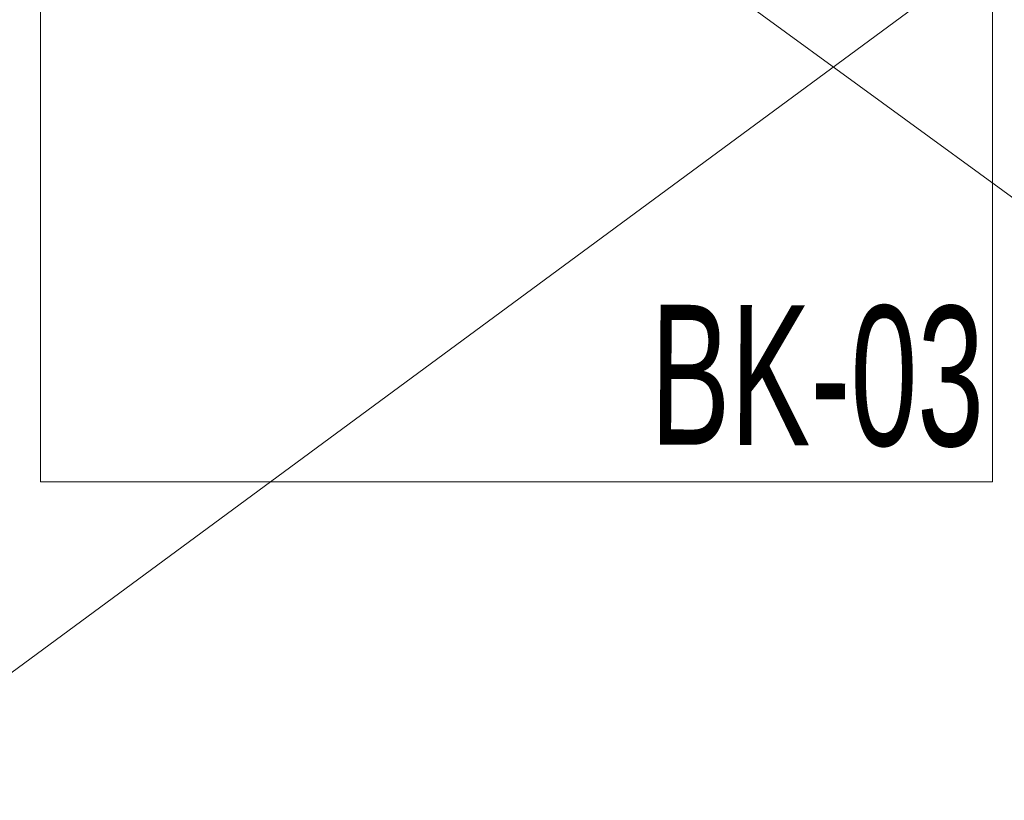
# Model space of a CAD drawing. Header units: millimetres. Extents: x -4747 to 55193, y -3459 to 48388.
# Tile 12 of 35: x 8103 to 8698, y 2028 to 2499. Entities that reach past the tile are written whole.
import ezdxf

# ---------------------------------------------------------------- set-up
doc = ezdxf.new("R2010")
doc.units = ezdxf.units.MM
doc.header["$MEASUREMENT"] = 0
doc.layers.get('0').update_dxf_attribs({"lineweight": 5})
doc.layers.add('FP XREF (2)$0$A-EQUIP', color=9, linetype='Continuous', true_color=0x808080)
doc.layers.add('FP XREF (2)$0$Exhaut Hoods', color=9, linetype='Continuous', true_color=0x808080)
doc.layers.add('FP XREF (2)$0$EQUIP.', color=9, linetype='Continuous', lineweight=0, true_color=0x808080)
doc.styles.add('FP XREF (2)$0$MtXpl_Arial_Narrow', font='arialn.ttf')

# ---------------------------------------------------------------- blocks, each defined once
blk = doc.blocks.new('FP XREF (2)')
at = {"layer": 'FP XREF (2)$0$A-EQUIP', "color": 8, "lineweight": 0, "true_color": 0x808080}
for p, q in [((8115.98, 2220), (8115.98, 2970)), ((8691, 2970), (8691, 2220)), ((8691, 2220), (8115.98, 2220))]:
    blk.add_line(p, q, dxfattribs=at)
at = {"layer": 'FP XREF (2)$0$Exhaut Hoods', "color": 8, "lineweight": 0, "true_color": 0x808080}
for p, q in [((9270.25, 2968), (7912.98, 1968)), ((7912.98, 2968), (9277.98, 1971.64))]:
    blk.add_line(p, q, dxfattribs=at)
at = {"layer": 'FP XREF (2)$0$EQUIP.', "color": 8, "lineweight": 0, "true_color": 0x808080, "style": 'FP XREF (2)$0$MtXpl_Arial_Narrow', "width": 0.75}
blk.add_text('BK-03', height=84.437, rotation=359.72488, dxfattribs=at).set_placement((8484.11, 2242.42))

msp = doc.modelspace()

# ---------------------------------------------------------------- block references
msp.add_blockref('FP XREF (2)', (0, 0))

doc.saveas('drawing.dxf')
